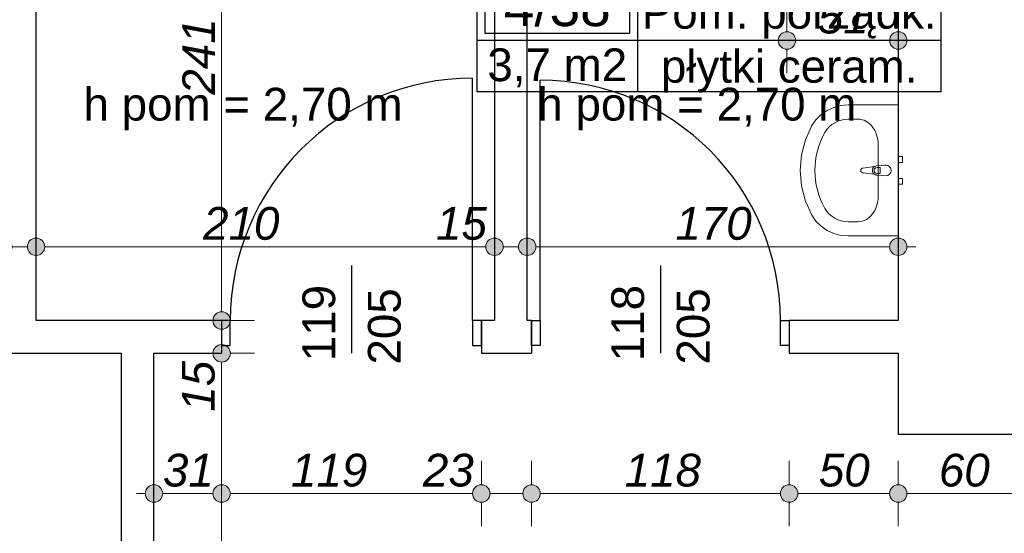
# Model space of a CAD drawing. Header units: millimetres. Extents: x -170998 to -45998, y 10557 to 52557.
# Tile 10 of 92: x -130023 to -125512, y 18225 to 20577. Entities that reach past the tile are written whole.
import ezdxf
from ezdxf.enums import TextEntityAlignment as Align

# ---------------------------------------------------------------- set-up
doc = ezdxf.new("R2010")
doc.units = ezdxf.units.MM
doc.header["$MEASUREMENT"] = 0
for name, color, linetype in [('Drzwi', 7, 'Continuous'), ('Obiekt', 7, 'Continuous'), ('Strefa', 7, 'Continuous'), ('Tekst', 7, 'Continuous'), ('Wymiary', 7, 'Continuous'), ('Ściana', 7, 'Continuous')]:
    doc.layers.add(name, color=color, linetype=linetype)
doc.styles.add('Arial', font='txt')
doc.styles.add('Times new roman', font='txt')
doc.dimstyles.new('GENERATED_STYLE__1', dxfattribs={"dimtxt": 150, "dimasz": 152, "dimexe": 0.18, "dimexo": 0, "dimgap": 0.09, "dimtad": 1, "dimtih": 1, "dimtoh": 1, "dimlfac": 0.1, "dimzin": 0, "dimdsep": 46, "dimtxsty": 'Arial', "dimblk": 'ARROWHEAD_11', "dimblk1": 'ARROWHEAD_11', "dimblk2": 'ARROWHEAD_11', "dimcen": 0.09, "dimclrd": 114, "dimclre": 114, "dimclrt": 114, "dimazin": 0, "dimtfac": 1, "dimtdec": 4, "dimtmove": 0, "dimatfit": 3, "dimfxl": 1, "dimtolj": 1, "dimtzin": 0, "dimarcsym": 0})
doc.dimstyles.new('GENERATED_STYLE__2', dxfattribs={"dimtxt": 150, "dimasz": 152, "dimexe": 0.18, "dimexo": 0, "dimgap": 0.09, "dimtad": 1, "dimlfac": 0.1, "dimzin": 0, "dimdsep": 46, "dimtxsty": 'Arial', "dimblk": 'ARROWHEAD_11', "dimblk1": 'ARROWHEAD_11', "dimblk2": 'ARROWHEAD_11', "dimcen": 0.09, "dimclrd": 114, "dimclre": 114, "dimclrt": 114, "dimazin": 0, "dimtfac": 1, "dimtdec": 4, "dimtmove": 0, "dimatfit": 3, "dimfxl": 1, "dimtolj": 1, "dimtzin": 0, "dimarcsym": 0})
doc.dimstyles.new('GENERATED_STYLE__3', dxfattribs={"dimtxt": 150, "dimasz": 152, "dimexe": 0.18, "dimexo": 0, "dimgap": 0.09, "dimtad": 1, "dimlfac": 0.1, "dimzin": 0, "dimdsep": 46, "dimtxsty": 'Arial', "dimblk": 'ARROWHEAD_11', "dimblk1": 'ARROWHEAD_11', "dimblk2": 'ARROWHEAD_11', "dimcen": 0.09, "dimclrd": 114, "dimclre": 114, "dimclrt": 114, "dimazin": 0, "dimtfac": 1, "dimtdec": 4, "dimtmove": 2, "dimatfit": 3, "dimfxl": 1, "dimtolj": 1, "dimtzin": 0, "dimarcsym": 0})

# ---------------------------------------------------------------- blocks, each defined once
blk = doc.blocks.new('Pom. porządk._4_38_38', base_point=(-127193.2, 20482.5))
at = {"layer": 'Strefa'}
for p, q in [((-127927.2, 20765.4), (-125802.2, 20765.4)), ((-127927.2, 20246.8), (-127927.2, 20765.4)), ((-127193.2, 20765.4), (-127193.2, 20246.8)), ((-125802.2, 20765.4), (-125802.2, 20246.8)), ((-127890.5, 20739.4), (-127229.9, 20739.4)), ((-127890.5, 20513.1), (-127890.5, 20739.4)), ((-127229.9, 20739.4), (-127229.9, 20513.1)), ((-127927.2, 20482.5), (-125802.2, 20482.5)), ((-127229.9, 20513.1), (-127890.5, 20513.1)), ((-125802.2, 20246.8), (-127927.2, 20246.8))]:
    blk.add_line(p, q, dxfattribs=at)
at = {"layer": 'Strefa', "style": 'Arial'}
for tag, height, p in [('ROOM_NUMBER', 180, (-127560.2, 20637.4)), ('ROOM_NAME', 150, (-126497.7, 20610.9)), ('ROOM_CALC_AREA', 150, (-127560.2, 20370.4)), ('floor_f', 150, (-126497.7, 20363.4))]:
    blk.add_attdef(tag, text='', height=height, dxfattribs=at).set_placement(p, align=Align.MIDDLE_CENTER)
blk = doc.blocks.new('*D594')
at = {"layer": 'Wymiary', "linetype": 'Continuous', "lineweight": 13}
for points in [[(-129368, 18407.2), (-129371.1, 18422.5), (-129379.7, 18435.5), (-129392.7, 18444.1), (-129408, 18447.2), (-129423.3, 18444.1), (-129436.3, 18435.5), (-129445, 18422.5), (-129448, 18407.2), (-129445, 18391.9), (-129436.3, 18378.9), (-129423.3, 18370.2), (-129408, 18367.2), (-129392.7, 18370.2), (-129379.7, 18378.9), (-129371.1, 18391.9)], [(-129058, 18407.2), (-129061.1, 18422.5), (-129069.7, 18435.5), (-129082.7, 18444.1), (-129098, 18447.2), (-129113.3, 18444.1), (-129126.3, 18435.5), (-129135, 18422.5), (-129138, 18407.2), (-129135, 18391.9), (-129126.3, 18378.9), (-129113.3, 18370.2), (-129098, 18367.2), (-129082.7, 18370.2), (-129069.7, 18378.9), (-129061.1, 18391.9)]]:
    blk.add_hatch(color=114, dxfattribs=at).paths.add_polyline_path(points)
at = {"layer": 'Wymiary', "color": 114, "lineweight": 13}
for p, q in [((-129408, 18447.2), (-129408, 18557.2)), ((-129098, 18447.2), (-129098, 18557.2)), ((-129488, 18407.2), (-129448, 18407.2)), ((-129368, 18407.2), (-129138, 18407.2)), ((-129408, 18257.2), (-129408, 18367.2)), ((-129098, 18257.2), (-129098, 18367.2))]:
    blk.add_line(p, q, dxfattribs=at)
for centre in [(-129408, 18407.2), (-129098, 18407.2)]:
    blk.add_circle(centre, 40, dxfattribs=at)
at = {"layer": 'Wymiary', "color": 114, "lineweight": 13, "insert": (-129366.8, 18437.2), "char_height": 150, "attachment_point": 7, "style": 'Arial'}
blk.add_mtext('\\A1;{\\fArial|b0|i1|c238|p38;31}', dxfattribs=at)
blk = doc.blocks.new('ARROWHEAD_11')
at = {"color": 0, "linetype": 'Continuous', "lineweight": 0}
blk.add_line((0, 0), (-1, 0), dxfattribs=at)
at = {"color": 0, "linetype": 'Continuous', "lineweight": 0, "const_width": 0.25, "flags": 128}
blk.add_lwpolyline([(-0.125, 0, 1), (0.125, 0, 1)], format="xyb", close=True, dxfattribs=at)
blk = doc.blocks.new('*D595')
at = {"layer": 'Wymiary', "linetype": 'Continuous', "lineweight": 13}
for points in [[(-129058, 18407.2), (-129061.1, 18422.5), (-129069.7, 18435.5), (-129082.7, 18444.1), (-129098, 18447.2), (-129113.3, 18444.1), (-129126.3, 18435.5), (-129135, 18422.5), (-129138, 18407.2), (-129135, 18391.9), (-129126.3, 18378.9), (-129113.3, 18370.2), (-129098, 18367.2), (-129082.7, 18370.2), (-129069.7, 18378.9), (-129061.1, 18391.9)], [(-127868, 18407.2), (-127871.1, 18422.5), (-127879.7, 18435.5), (-127892.7, 18444.1), (-127908, 18447.2), (-127923.3, 18444.1), (-127936.3, 18435.5), (-127945, 18422.5), (-127948, 18407.2), (-127945, 18391.9), (-127936.3, 18378.9), (-127923.3, 18370.2), (-127908, 18367.2), (-127892.7, 18370.2), (-127879.7, 18378.9), (-127871.1, 18391.9)]]:
    blk.add_hatch(color=114, dxfattribs=at).paths.add_polyline_path(points)
at = {"layer": 'Wymiary', "color": 114, "lineweight": 13}
for p, q in [((-129098, 18447.2), (-129098, 18557.2)), ((-127908, 18447.2), (-127908, 18557.2)), ((-129058, 18407.2), (-127948, 18407.2)), ((-129098, 18257.2), (-129098, 18367.2)), ((-127908, 18257.2), (-127908, 18367.2))]:
    blk.add_line(p, q, dxfattribs=at)
for centre in [(-129098, 18407.2), (-127908, 18407.2)]:
    blk.add_circle(centre, 40, dxfattribs=at)
at = {"layer": 'Wymiary', "color": 114, "lineweight": 13, "char_height": 150, "attachment_point": 7, "style": 'Arial'}
for s, insert in [('\\A1;{\\fArial|b0|i1|c238|p38;119}', (-128780, 18437.2)), ('\\A1;{\\fArial|b0|i1|c238|p38;23}', (-128175.7, 18437.2))]:
    blk.add_mtext(s, dxfattribs=dict(at, insert=insert))
blk = doc.blocks.new('*D596')
at = {"layer": 'Wymiary', "linetype": 'Continuous', "lineweight": 13}
for points in [[(-127868, 18407.2), (-127871.1, 18422.5), (-127879.7, 18435.5), (-127892.7, 18444.1), (-127908, 18447.2), (-127923.3, 18444.1), (-127936.3, 18435.5), (-127945, 18422.5), (-127948, 18407.2), (-127945, 18391.9), (-127936.3, 18378.9), (-127923.3, 18370.2), (-127908, 18367.2), (-127892.7, 18370.2), (-127879.7, 18378.9), (-127871.1, 18391.9)], [(-127638, 18407.2), (-127641.1, 18422.5), (-127649.7, 18435.5), (-127662.7, 18444.1), (-127678, 18447.2), (-127693.3, 18444.1), (-127706.3, 18435.5), (-127715, 18422.5), (-127718, 18407.2), (-127715, 18391.9), (-127706.3, 18378.9), (-127693.3, 18370.2), (-127678, 18367.2), (-127662.7, 18370.2), (-127649.7, 18378.9), (-127641.1, 18391.9)]]:
    blk.add_hatch(color=114, dxfattribs=at).paths.add_polyline_path(points)
at = {"layer": 'Wymiary', "color": 114, "lineweight": 13}
for p, q in [((-127908, 18447.2), (-127908, 18557.2)), ((-127678, 18447.2), (-127678, 18557.2)), ((-127868, 18407.2), (-127718, 18407.2)), ((-127908, 18257.2), (-127908, 18367.2)), ((-127678, 18257.2), (-127678, 18367.2))]:
    blk.add_line(p, q, dxfattribs=at)
for centre in [(-127908, 18407.2), (-127678, 18407.2)]:
    blk.add_circle(centre, 40, dxfattribs=at)
blk = doc.blocks.new('*D597')
at = {"layer": 'Wymiary', "linetype": 'Continuous', "lineweight": 13}
for points in [[(-127638, 18407.2), (-127641.1, 18422.5), (-127649.7, 18435.5), (-127662.7, 18444.1), (-127678, 18447.2), (-127693.3, 18444.1), (-127706.3, 18435.5), (-127715, 18422.5), (-127718, 18407.2), (-127715, 18391.9), (-127706.3, 18378.9), (-127693.3, 18370.2), (-127678, 18367.2), (-127662.7, 18370.2), (-127649.7, 18378.9), (-127641.1, 18391.9)], [(-126458, 18407.2), (-126461.1, 18422.5), (-126469.7, 18435.5), (-126482.7, 18444.1), (-126498, 18447.2), (-126513.3, 18444.1), (-126526.3, 18435.5), (-126535, 18422.5), (-126538, 18407.2), (-126535, 18391.9), (-126526.3, 18378.9), (-126513.3, 18370.2), (-126498, 18367.2), (-126482.7, 18370.2), (-126469.7, 18378.9), (-126461.1, 18391.9)]]:
    blk.add_hatch(color=114, dxfattribs=at).paths.add_polyline_path(points)
at = {"layer": 'Wymiary', "color": 114, "lineweight": 13}
for p, q in [((-127678, 18447.2), (-127678, 18557.2)), ((-126498, 18447.2), (-126498, 18557.2)), ((-127638, 18407.2), (-126538, 18407.2)), ((-127678, 18257.2), (-127678, 18367.2)), ((-126498, 18257.2), (-126498, 18367.2))]:
    blk.add_line(p, q, dxfattribs=at)
for centre in [(-127678, 18407.2), (-126498, 18407.2)]:
    blk.add_circle(centre, 40, dxfattribs=at)
at = {"layer": 'Wymiary', "color": 114, "lineweight": 13, "insert": (-127251.2, 18437.2), "char_height": 150, "attachment_point": 7, "style": 'Arial'}
blk.add_mtext('\\A1;{\\fArial|b0|i1|c238|p38;118}', dxfattribs=at)
blk = doc.blocks.new('*D598')
at = {"layer": 'Wymiary', "linetype": 'Continuous', "lineweight": 13}
for points in [[(-126458, 18407.2), (-126461.1, 18422.5), (-126469.7, 18435.5), (-126482.7, 18444.1), (-126498, 18447.2), (-126513.3, 18444.1), (-126526.3, 18435.5), (-126535, 18422.5), (-126538, 18407.2), (-126535, 18391.9), (-126526.3, 18378.9), (-126513.3, 18370.2), (-126498, 18367.2), (-126482.7, 18370.2), (-126469.7, 18378.9), (-126461.1, 18391.9)], [(-125958, 18407.2), (-125961.1, 18422.5), (-125969.7, 18435.5), (-125982.7, 18444.1), (-125998, 18447.2), (-126013.3, 18444.1), (-126026.3, 18435.5), (-126035, 18422.5), (-126038, 18407.2), (-126035, 18391.9), (-126026.3, 18378.9), (-126013.3, 18370.2), (-125998, 18367.2), (-125982.7, 18370.2), (-125969.7, 18378.9), (-125961.1, 18391.9)]]:
    blk.add_hatch(color=114, dxfattribs=at).paths.add_polyline_path(points)
at = {"layer": 'Wymiary', "color": 114, "lineweight": 13}
for p, q in [((-126498, 18447.2), (-126498, 18557.2)), ((-125998, 18447.2), (-125998, 18557.2)), ((-126458, 18407.2), (-126038, 18407.2)), ((-126498, 18257.2), (-126498, 18367.2)), ((-125998, 18257.2), (-125998, 18367.2))]:
    blk.add_line(p, q, dxfattribs=at)
for centre in [(-126498, 18407.2), (-125998, 18407.2)]:
    blk.add_circle(centre, 40, dxfattribs=at)
at = {"layer": 'Wymiary', "color": 114, "lineweight": 13, "insert": (-126361.8, 18437.2), "char_height": 150, "attachment_point": 7, "style": 'Arial'}
blk.add_mtext('\\A1;{\\fArial|b0|i1|c238|p38;50}', dxfattribs=at)
blk = doc.blocks.new('*D599')
at = {"layer": 'Wymiary', "linetype": 'Continuous', "lineweight": 13}
for points in [[(-125958, 18407.2), (-125961.1, 18422.5), (-125969.7, 18435.5), (-125982.7, 18444.1), (-125998, 18447.2), (-126013.3, 18444.1), (-126026.3, 18435.5), (-126035, 18422.5), (-126038, 18407.2), (-126035, 18391.9), (-126026.3, 18378.9), (-126013.3, 18370.2), (-125998, 18367.2), (-125982.7, 18370.2), (-125969.7, 18378.9), (-125961.1, 18391.9)], [(-125358, 18407.2), (-125361.1, 18422.5), (-125369.7, 18435.5), (-125382.7, 18444.1), (-125398, 18447.2), (-125413.3, 18444.1), (-125426.3, 18435.5), (-125435, 18422.5), (-125438, 18407.2), (-125435, 18391.9), (-125426.3, 18378.9), (-125413.3, 18370.2), (-125398, 18367.2), (-125382.7, 18370.2), (-125369.7, 18378.9), (-125361.1, 18391.9)]]:
    blk.add_hatch(color=114, dxfattribs=at).paths.add_polyline_path(points)
at = {"layer": 'Wymiary', "color": 114, "lineweight": 13}
for p, q in [((-125998, 18447.2), (-125998, 18557.2)), ((-125398, 18447.2), (-125398, 18557.2)), ((-125958, 18407.2), (-125438, 18407.2)), ((-125998, 18257.2), (-125998, 18367.2)), ((-125398, 18257.2), (-125398, 18367.2))]:
    blk.add_line(p, q, dxfattribs=at)
for centre in [(-125998, 18407.2), (-125398, 18407.2)]:
    blk.add_circle(centre, 40, dxfattribs=at)
at = {"layer": 'Wymiary', "color": 114, "lineweight": 13, "insert": (-125811.8, 18437.2), "char_height": 150, "attachment_point": 7, "style": 'Arial'}
blk.add_mtext('\\A1;{\\fArial|b0|i1|c238|p38;60}', dxfattribs=at)
blk = doc.blocks.new('*D603')
at = {"layer": 'Wymiary', "linetype": 'Continuous', "lineweight": 13}
for points in [[(-129058, 19049.3), (-129061.1, 19064.6), (-129069.7, 19077.6), (-129082.7, 19086.3), (-129098, 19089.3), (-129113.3, 19086.3), (-129126.3, 19077.6), (-129135, 19064.6), (-129138, 19049.3), (-129135, 19034), (-129126.3, 19021), (-129113.3, 19012.4), (-129098, 19009.3), (-129082.7, 19012.4), (-129069.7, 19021), (-129061.1, 19034)], [(-129058, 16399.3), (-129061.1, 16414.6), (-129069.7, 16427.6), (-129082.7, 16436.3), (-129098, 16439.3), (-129113.3, 16436.3), (-129126.3, 16427.6), (-129135, 16414.6), (-129138, 16399.3), (-129135, 16384), (-129126.3, 16371), (-129113.3, 16362.4), (-129098, 16359.3), (-129082.7, 16362.4), (-129069.7, 16371), (-129061.1, 16384)]]:
    blk.add_hatch(color=114, dxfattribs=at).paths.add_polyline_path(points)
at = {"layer": 'Wymiary', "color": 114, "lineweight": 13}
for p, q in [((-129138, 19049.3), (-129248, 19049.3)), ((-128948, 19049.3), (-129058, 19049.3)), ((-129098, 16439.3), (-129098, 19009.3)), ((-129138, 16399.3), (-129248, 16399.3)), ((-128948, 16399.3), (-129058, 16399.3)), ((-129098, 16319.3), (-129098, 16359.3))]:
    blk.add_line(p, q, dxfattribs=at)
for centre in [(-129098, 19049.3), (-129098, 16399.3)]:
    blk.add_circle(centre, 40, dxfattribs=at)
at = {"layer": 'Wymiary', "color": 114, "lineweight": 13, "char_height": 150, "attachment_point": 7, "rotation": 90, "style": 'Arial'}
for s, insert in [('\\A1;{\\fArial|b0|i1|c238|p38;15}', (-129128, 18781.7)), ('\\A1;{\\fArial|b0|i1|c238|p38;265}', (-129128, 17439.7))]:
    blk.add_mtext(s, dxfattribs=dict(at, insert=insert))
blk = doc.blocks.new('*D604')
at = {"layer": 'Wymiary', "linetype": 'Continuous', "lineweight": 13}
for points in [[(-129058, 19199.3), (-129061.1, 19214.6), (-129069.7, 19227.6), (-129082.7, 19236.3), (-129098, 19239.3), (-129113.3, 19236.3), (-129126.3, 19227.6), (-129135, 19214.6), (-129138, 19199.3), (-129135, 19184), (-129126.3, 19171), (-129113.3, 19162.4), (-129098, 19159.3), (-129082.7, 19162.4), (-129069.7, 19171), (-129061.1, 19184)], [(-129058, 19049.3), (-129061.1, 19064.6), (-129069.7, 19077.6), (-129082.7, 19086.3), (-129098, 19089.3), (-129113.3, 19086.3), (-129126.3, 19077.6), (-129135, 19064.6), (-129138, 19049.3), (-129135, 19034), (-129126.3, 19021), (-129113.3, 19012.4), (-129098, 19009.3), (-129082.7, 19012.4), (-129069.7, 19021), (-129061.1, 19034)]]:
    blk.add_hatch(color=114, dxfattribs=at).paths.add_polyline_path(points)
at = {"layer": 'Wymiary', "color": 114, "lineweight": 13}
for p, q in [((-129138, 19199.3), (-129248, 19199.3)), ((-128948, 19199.3), (-129058, 19199.3)), ((-129098, 19089.3), (-129098, 19159.3)), ((-129138, 19049.3), (-129248, 19049.3)), ((-128948, 19049.3), (-129058, 19049.3))]:
    blk.add_line(p, q, dxfattribs=at)
for centre in [(-129098, 19199.3), (-129098, 19049.3)]:
    blk.add_circle(centre, 40, dxfattribs=at)
blk = doc.blocks.new('*D605')
at = {"layer": 'Wymiary', "linetype": 'Continuous', "lineweight": 13}
for points in [[(-129058, 21609.3), (-129061.1, 21624.6), (-129069.7, 21637.6), (-129082.7, 21646.3), (-129098, 21649.3), (-129113.3, 21646.3), (-129126.3, 21637.6), (-129135, 21624.6), (-129138, 21609.3), (-129135, 21594), (-129126.3, 21581), (-129113.3, 21572.4), (-129098, 21569.3), (-129082.7, 21572.4), (-129069.7, 21581), (-129061.1, 21594)], [(-129058, 19199.3), (-129061.1, 19214.6), (-129069.7, 19227.6), (-129082.7, 19236.3), (-129098, 19239.3), (-129113.3, 19236.3), (-129126.3, 19227.6), (-129135, 19214.6), (-129138, 19199.3), (-129135, 19184), (-129126.3, 19171), (-129113.3, 19162.4), (-129098, 19159.3), (-129082.7, 19162.4), (-129069.7, 19171), (-129061.1, 19184)]]:
    blk.add_hatch(color=114, dxfattribs=at).paths.add_polyline_path(points)
at = {"layer": 'Wymiary', "color": 114, "lineweight": 13}
for p, q in [((-129098, 21649.3), (-129098, 21689.3)), ((-129138, 21609.3), (-129248, 21609.3)), ((-128948, 21609.3), (-129058, 21609.3)), ((-129098, 19239.3), (-129098, 21569.3)), ((-129138, 19199.3), (-129248, 19199.3)), ((-128948, 19199.3), (-129058, 19199.3))]:
    blk.add_line(p, q, dxfattribs=at)
for centre in [(-129098, 21609.3), (-129098, 19199.3)]:
    blk.add_circle(centre, 40, dxfattribs=at)
at = {"layer": 'Wymiary', "color": 114, "lineweight": 13, "insert": (-129128, 20233.6), "char_height": 150, "attachment_point": 7, "rotation": 90, "style": 'Arial'}
blk.add_mtext('\\A1;{\\fArial|b0|i1|c238|p38;241}', dxfattribs=at)
blk = doc.blocks.new('*D606')
at = {"layer": 'Wymiary', "linetype": 'Continuous', "lineweight": 13}
for points in [[(-126468, 20481.8), (-126471.1, 20497.1), (-126479.7, 20510.1), (-126492.7, 20518.8), (-126508, 20521.8), (-126523.3, 20518.8), (-126536.3, 20510.1), (-126545, 20497.1), (-126548, 20481.8), (-126545, 20466.5), (-126536.3, 20453.5), (-126523.3, 20444.8), (-126508, 20441.8), (-126492.7, 20444.8), (-126479.7, 20453.5), (-126471.1, 20466.5)], [(-125958, 20481.8), (-125961.1, 20497.1), (-125969.7, 20510.1), (-125982.7, 20518.8), (-125998, 20521.8), (-126013.3, 20518.8), (-126026.3, 20510.1), (-126035, 20497.1), (-126038, 20481.8), (-126035, 20466.5), (-126026.3, 20453.5), (-126013.3, 20444.8), (-125998, 20441.8), (-125982.7, 20444.8), (-125969.7, 20453.5), (-125961.1, 20466.5)]]:
    blk.add_hatch(color=114, dxfattribs=at).paths.add_polyline_path(points)
at = {"layer": 'Wymiary', "color": 114, "lineweight": 13}
for p, q in [((-126508, 20521.8), (-126508, 20631.8)), ((-125998, 20521.8), (-125998, 20631.8)), ((-126588, 20481.8), (-126548, 20481.8)), ((-126468, 20481.8), (-126038, 20481.8)), ((-125958, 20481.8), (-125918, 20481.8)), ((-126508, 20331.8), (-126508, 20441.8)), ((-125998, 20331.8), (-125998, 20441.8))]:
    blk.add_line(p, q, dxfattribs=at)
for centre in [(-126508, 20481.8), (-125998, 20481.8)]:
    blk.add_circle(centre, 40, dxfattribs=at)
at = {"layer": 'Wymiary', "color": 114, "lineweight": 13, "insert": (-126366.8, 20511.8), "char_height": 150, "attachment_point": 7, "style": 'Arial'}
blk.add_mtext('\\A1;{\\fArial|b0|i1|c238|p38;51}', dxfattribs=at)
blk = doc.blocks.new('*D608')
at = {"layer": 'Wymiary', "linetype": 'Continuous', "lineweight": 13}
for points in [[(-130058, 19537.1), (-130061.1, 19552.4), (-130069.7, 19565.4), (-130082.7, 19574.1), (-130098, 19577.1), (-130113.3, 19574.1), (-130126.3, 19565.4), (-130135, 19552.4), (-130138, 19537.1), (-130135, 19521.8), (-130126.3, 19508.8), (-130113.3, 19500.2), (-130098, 19497.1), (-130082.7, 19500.2), (-130069.7, 19508.8), (-130061.1, 19521.8)], [(-129908, 19537.1), (-129911.1, 19552.4), (-129919.7, 19565.4), (-129932.7, 19574.1), (-129948, 19577.1), (-129963.3, 19574.1), (-129976.3, 19565.4), (-129985, 19552.4), (-129988, 19537.1), (-129985, 19521.8), (-129976.3, 19508.8), (-129963.3, 19500.2), (-129948, 19497.1), (-129932.7, 19500.2), (-129919.7, 19508.8), (-129911.1, 19521.8)]]:
    blk.add_hatch(color=114, dxfattribs=at).paths.add_polyline_path(points)
at = {"layer": 'Wymiary', "color": 114, "lineweight": 13}
for p, q in [((-130098, 19577.1), (-130098, 19687.1)), ((-129948, 19577.1), (-129948, 19687.1)), ((-130058, 19537.1), (-129988, 19537.1)), ((-130098, 19387.1), (-130098, 19497.1)), ((-129948, 19387.1), (-129948, 19497.1))]:
    blk.add_line(p, q, dxfattribs=at)
for centre in [(-130098, 19537.1), (-129948, 19537.1)]:
    blk.add_circle(centre, 40, dxfattribs=at)
blk = doc.blocks.new('*D609')
at = {"layer": 'Wymiary', "linetype": 'Continuous', "lineweight": 13}
for points in [[(-129908, 19537.1), (-129911.1, 19552.4), (-129919.7, 19565.4), (-129932.7, 19574.1), (-129948, 19577.1), (-129963.3, 19574.1), (-129976.3, 19565.4), (-129985, 19552.4), (-129988, 19537.1), (-129985, 19521.8), (-129976.3, 19508.8), (-129963.3, 19500.2), (-129948, 19497.1), (-129932.7, 19500.2), (-129919.7, 19508.8), (-129911.1, 19521.8)], [(-127808, 19537.1), (-127811.1, 19552.4), (-127819.7, 19565.4), (-127832.7, 19574.1), (-127848, 19577.1), (-127863.3, 19574.1), (-127876.3, 19565.4), (-127885, 19552.4), (-127888, 19537.1), (-127885, 19521.8), (-127876.3, 19508.8), (-127863.3, 19500.2), (-127848, 19497.1), (-127832.7, 19500.2), (-127819.7, 19508.8), (-127811.1, 19521.8)]]:
    blk.add_hatch(color=114, dxfattribs=at).paths.add_polyline_path(points)
at = {"layer": 'Wymiary', "color": 114, "lineweight": 13}
for p, q in [((-129948, 19577.1), (-129948, 19687.1)), ((-127848, 19577.1), (-127848, 19687.1)), ((-129908, 19537.1), (-127888, 19537.1)), ((-129948, 19387.1), (-129948, 19497.1)), ((-127848, 19387.1), (-127848, 19497.1))]:
    blk.add_line(p, q, dxfattribs=at)
for centre in [(-129948, 19537.1), (-127848, 19537.1)]:
    blk.add_circle(centre, 40, dxfattribs=at)
at = {"layer": 'Wymiary', "color": 114, "lineweight": 13, "char_height": 150, "attachment_point": 7, "style": 'Arial'}
for s, insert in [('\\A1;{\\fArial|b0|i1|c238|p38;210}', (-129182.6, 19567.1)), ('\\A1;{\\fArial|b0|i1|c238|p38;15}', (-128115.7, 19567.1))]:
    blk.add_mtext(s, dxfattribs=dict(at, insert=insert))
blk = doc.blocks.new('*D610')
at = {"layer": 'Wymiary', "linetype": 'Continuous', "lineweight": 13}
for points in [[(-127808, 19537.1), (-127811.1, 19552.4), (-127819.7, 19565.4), (-127832.7, 19574.1), (-127848, 19577.1), (-127863.3, 19574.1), (-127876.3, 19565.4), (-127885, 19552.4), (-127888, 19537.1), (-127885, 19521.8), (-127876.3, 19508.8), (-127863.3, 19500.2), (-127848, 19497.1), (-127832.7, 19500.2), (-127819.7, 19508.8), (-127811.1, 19521.8)], [(-127658, 19537.1), (-127661.1, 19552.4), (-127669.7, 19565.4), (-127682.7, 19574.1), (-127698, 19577.1), (-127713.3, 19574.1), (-127726.3, 19565.4), (-127735, 19552.4), (-127738, 19537.1), (-127735, 19521.8), (-127726.3, 19508.8), (-127713.3, 19500.2), (-127698, 19497.1), (-127682.7, 19500.2), (-127669.7, 19508.8), (-127661.1, 19521.8)]]:
    blk.add_hatch(color=114, dxfattribs=at).paths.add_polyline_path(points)
at = {"layer": 'Wymiary', "color": 114, "lineweight": 13}
for p, q in [((-127848, 19577.1), (-127848, 19687.1)), ((-127698, 19577.1), (-127698, 19687.1)), ((-127808, 19537.1), (-127738, 19537.1)), ((-127848, 19387.1), (-127848, 19497.1)), ((-127698, 19387.1), (-127698, 19497.1))]:
    blk.add_line(p, q, dxfattribs=at)
for centre in [(-127848, 19537.1), (-127698, 19537.1)]:
    blk.add_circle(centre, 40, dxfattribs=at)
blk = doc.blocks.new('*D611')
at = {"layer": 'Wymiary', "linetype": 'Continuous', "lineweight": 13}
for points in [[(-127658, 19537.1), (-127661.1, 19552.4), (-127669.7, 19565.4), (-127682.7, 19574.1), (-127698, 19577.1), (-127713.3, 19574.1), (-127726.3, 19565.4), (-127735, 19552.4), (-127738, 19537.1), (-127735, 19521.8), (-127726.3, 19508.8), (-127713.3, 19500.2), (-127698, 19497.1), (-127682.7, 19500.2), (-127669.7, 19508.8), (-127661.1, 19521.8)], [(-125958, 19537.1), (-125961.1, 19552.4), (-125969.7, 19565.4), (-125982.7, 19574.1), (-125998, 19577.1), (-126013.3, 19574.1), (-126026.3, 19565.4), (-126035, 19552.4), (-126038, 19537.1), (-126035, 19521.8), (-126026.3, 19508.8), (-126013.3, 19500.2), (-125998, 19497.1), (-125982.7, 19500.2), (-125969.7, 19508.8), (-125961.1, 19521.8)]]:
    blk.add_hatch(color=114, dxfattribs=at).paths.add_polyline_path(points)
at = {"layer": 'Wymiary', "color": 114, "lineweight": 13}
for p, q in [((-127698, 19577.1), (-127698, 19687.1)), ((-125998, 19577.1), (-125998, 19687.1)), ((-127658, 19537.1), (-126038, 19537.1)), ((-125958, 19537.1), (-125918, 19537.1)), ((-127698, 19387.1), (-127698, 19497.1)), ((-125998, 19387.1), (-125998, 19497.1))]:
    blk.add_line(p, q, dxfattribs=at)
for centre in [(-127698, 19537.1), (-125998, 19537.1)]:
    blk.add_circle(centre, 40, dxfattribs=at)
at = {"layer": 'Wymiary', "color": 114, "lineweight": 13, "insert": (-127018.8, 19567.1), "char_height": 150, "attachment_point": 7, "style": 'Arial'}
blk.add_mtext('\\A1;{\\fArial|b0|i1|c238|p38;170}', dxfattribs=at)
blk = doc.blocks.new('*D617')
at = {"layer": 'Wymiary', "linetype": 'Continuous', "lineweight": 13}
for points in [[(-130362.2, 19049.3), (-130365.2, 19064.6), (-130373.9, 19077.6), (-130386.9, 19086.3), (-130402.2, 19089.3), (-130417.5, 19086.3), (-130430.5, 19077.6), (-130439.1, 19064.6), (-130442.2, 19049.3), (-130439.1, 19034), (-130430.5, 19021), (-130417.5, 19012.4), (-130402.2, 19009.3), (-130386.9, 19012.4), (-130373.9, 19021), (-130365.2, 19034)], [(-130362.2, 16399.3), (-130365.2, 16414.6), (-130373.9, 16427.6), (-130386.9, 16436.3), (-130402.2, 16439.3), (-130417.5, 16436.3), (-130430.5, 16427.6), (-130439.1, 16414.6), (-130442.2, 16399.3), (-130439.1, 16384), (-130430.5, 16371), (-130417.5, 16362.4), (-130402.2, 16359.3), (-130386.9, 16362.4), (-130373.9, 16371), (-130365.2, 16384)]]:
    blk.add_hatch(color=114, dxfattribs=at).paths.add_polyline_path(points)
at = {"layer": 'Wymiary', "color": 114, "lineweight": 13}
for p, q in [((-130442.2, 19049.3), (-130552.2, 19049.3)), ((-130252.2, 19049.3), (-130362.2, 19049.3)), ((-130402.2, 16439.3), (-130402.2, 19009.3)), ((-130442.2, 16399.3), (-130552.2, 16399.3)), ((-130252.2, 16399.3), (-130362.2, 16399.3)), ((-130402.2, 16319.3), (-130402.2, 16359.3))]:
    blk.add_line(p, q, dxfattribs=at)
for centre in [(-130402.2, 19049.3), (-130402.2, 16399.3)]:
    blk.add_circle(centre, 40, dxfattribs=at)
at = {"layer": 'Wymiary', "color": 114, "lineweight": 13, "insert": (-130432.2, 17323.2), "char_height": 150, "attachment_point": 7, "rotation": 90, "style": 'Arial'}
blk.add_mtext('\\A1;{\\fArial|b0|i1|c238|p38;265}', dxfattribs=at)
blk = doc.blocks.new('*D717')
at = {"layer": 'Wymiary', "linetype": 'Continuous', "lineweight": 13}
for points in [[(-140218, 15152.7), (-140221.1, 15168.1), (-140229.7, 15181), (-140242.7, 15189.7), (-140258, 15192.7), (-140273.3, 15189.7), (-140286.3, 15181), (-140295, 15168.1), (-140298, 15152.7), (-140295, 15137.4), (-140286.3, 15124.5), (-140273.3, 15115.8), (-140258, 15112.7), (-140242.7, 15115.8), (-140229.7, 15124.5), (-140221.1, 15137.4)], [(-67518, 15152.7), (-67521, 15168.1), (-67529.7, 15181), (-67542.7, 15189.7), (-67558, 15192.7), (-67573.3, 15189.7), (-67586.3, 15181), (-67594.9, 15168.1), (-67598, 15152.7), (-67594.9, 15137.4), (-67586.3, 15124.5), (-67573.3, 15115.8), (-67558, 15112.7), (-67542.7, 15115.8), (-67529.7, 15124.5), (-67521, 15137.4)]]:
    blk.add_hatch(color=114, dxfattribs=at).paths.add_polyline_path(points)
at = {"layer": 'Wymiary', "color": 114, "lineweight": 13}
for p, q in [((-140258, 15192.7), (-140258, 15302.7)), ((-67558, 15192.7), (-67558, 15302.7)), ((-140338, 15152.7), (-140298, 15152.7)), ((-140258, 15002.7), (-140258, 15112.7)), ((-140218, 15152.7), (-67598, 15152.7)), ((-67558, 15002.7), (-67558, 15112.7)), ((-67518, 15152.7), (-67478, 15152.7))]:
    blk.add_line(p, q, dxfattribs=at)
for centre in [(-140258, 15152.7), (-67558, 15152.7)]:
    blk.add_circle(centre, 40, dxfattribs=at)
at = {"layer": 'Wymiary', "color": 114, "lineweight": 13, "insert": (-104307.1, 15182.7), "char_height": 150, "attachment_point": 7, "style": 'Arial'}
blk.add_mtext('\\A1;{\\fArial|b0|i1|c238|p38;7\xa0270,01}', dxfattribs=at)

msp = doc.modelspace()

# ---------------------------------------------------------------- linework, layer by layer
at = {"layer": 'Drzwi'}
for p, q in [((-127948.019, 19199.32), (-127948.019, 20309.32)), ((-127638.019, 19199.32), (-127638.019, 20299.32)), ((-129058.019, 19199.32), (-129098.019, 19199.32)), ((-129098.019, 19199.32), (-129098.019, 19084.32)), ((-129098.019, 19199.32), (-129098.019, 19084.32)), ((-129058.019, 19084.32), (-129058.019, 19199.32)), ((-127908.019, 19199.32), (-127948.019, 19199.32)), ((-127948.019, 19199.32), (-127948.019, 19084.32)), ((-127908.019, 19084.32), (-127908.019, 19199.32)), ((-127908.019, 19199.32), (-127908.019, 19084.32)), ((-127678.019, 19199.32), (-127638.019, 19199.32)), ((-127678.019, 19084.32), (-127678.019, 19199.32)), ((-127678.019, 19199.32), (-127678.019, 19084.32)), ((-127638.019, 19199.32), (-127638.019, 19084.32)), ((-126538.019, 19084.32), (-126538.019, 19199.32)), ((-126538.019, 19199.32), (-126498.019, 19199.32)), ((-126498.019, 19199.32), (-126498.019, 19084.32)), ((-126498.019, 19199.32), (-126498.019, 19084.32)), ((-129098.019, 19084.32), (-129058.019, 19084.32)), ((-127948.019, 19084.32), (-127908.019, 19084.32)), ((-127638.019, 19084.32), (-127678.019, 19084.32)), ((-126498.019, 19084.32), (-126538.019, 19084.32))]:
    msp.add_line(p, q, dxfattribs=at)
for centre, radius, start, end in [((-127948.019, 19199.32), 1110, 90, 180), ((-127638.019, 19199.32), 1100, 0, 90)]:
    msp.add_arc(centre, radius, start, end, dxfattribs=at)
at = {"layer": 'Obiekt', "color": 8, "lineweight": 5}
for p, q in [((-126293.476, 20175.009), (-126323.999, 20160.994)), ((-126260.832, 20183.601), (-126293.476, 20175.009)), ((-126227.11, 20186.495), (-126260.832, 20183.601)), ((-125998.019, 20186.495), (-126227.11, 20186.495)), ((-125998.019, 19586.495), (-125998.019, 20186.495)), ((-126374.879, 20118.648), (-126393.61, 20091.669)), ((-126351.426, 20142.005), (-126374.879, 20118.648)), ((-126323.999, 20160.994), (-126351.426, 20142.005)), ((-126181.291, 20121.278), (-126227.11, 20121.278)), ((-126393.61, 20091.669), (-126423.551, 20026.478)), ((-126423.551, 20026.478), (-126441.85, 19957.457)), ((-126090.337, 19767.669), (-126090.337, 20005.322)), ((-126441.85, 19957.457), (-126448.005, 19886.495)), ((-125998.019, 19949.995), (-125998.019, 19922.995)), ((-125978.019, 19949.995), (-125998.019, 19949.995)), ((-125978.019, 19922.995), (-125978.019, 19949.995)), ((-126106.803, 19904.225), (-126159.737, 19897.595)), ((-126055.337, 19911.495), (-126097.29, 19907.495)), ((-126095.118, 19900.095), (-126080.247, 19900.095)), ((-126080.247, 19900.095), (-126080.247, 19872.895)), ((-125998.019, 19922.995), (-125978.019, 19922.995)), ((-126448.005, 19886.495), (-126441.85, 19815.534)), ((-126159.737, 19875.395), (-126106.803, 19868.766)), ((-126097.29, 19865.495), (-126055.337, 19861.495)), ((-126080.247, 19872.895), (-126095.118, 19872.895)), ((-125998.019, 19849.995), (-125998.019, 19822.995)), ((-125978.019, 19849.995), (-125998.019, 19849.995)), ((-125978.019, 19822.995), (-125978.019, 19849.995)), ((-126441.85, 19815.534), (-126423.551, 19746.513)), ((-125998.019, 19822.995), (-125978.019, 19822.995)), ((-126423.551, 19746.513), (-126393.61, 19681.322)), ((-126393.61, 19681.322), (-126374.879, 19654.343)), ((-126374.879, 19654.343), (-126351.426, 19630.986)), ((-126351.426, 19630.986), (-126323.999, 19611.997)), ((-126181.291, 19651.713), (-126227.11, 19651.713)), ((-126323.999, 19611.997), (-126293.476, 19597.982)), ((-126293.476, 19597.982), (-126260.832, 19589.39)), ((-126260.832, 19589.39), (-126227.11, 19586.495)), ((-126227.11, 19586.495), (-125998.019, 19586.495))]:
    msp.add_line(p, q, dxfattribs=at)
at = {"layer": 'Obiekt'}
for p, q in [((-128503.019, 19450.699), (-128503.019, 19049.32)), ((-127088.019, 19450.699), (-127088.019, 19049.32))]:
    msp.add_line(p, q, dxfattribs=at)
at = {"layer": 'Obiekt', "color": 8, "lineweight": 5}
for centre, radius, start, end in [((-126158.347, 19886.495), 11.187, 97.138925, 262.861075), ((-126095.39, 19886.495), 21.086, 122.771025, 237.228975), ((-126095.118, 19886.495), 13.6, 90, 270), ((-126095.39, 19886.495), 21.086, 95.169607, 122.771025), ((-126055.337, 19886.495), 25, 270, 90), ((-126095.39, 19886.495), 21.086, 237.228975, 264.830393)]:
    msp.add_arc(centre, radius, start, end, dxfattribs=at)
for centre, major_axis, ratio, start_param, end_param in [((-126227.11, 20005.348), (121.2, 0), 0.95652174, 1.57079633, 2.64461782), ((-126181.291, 20005.191), (0, 116.066), 0.78364566, 4.71238898, 6.28318531), ((-125998.019, 19886.495), (381.818, 0), 0.95652174, 2.64461781, 3.63856749), ((-126181.291, 19767.8), (0, 116.066), 0.78364566, 3.14159265, 4.71238898), ((-126227.11, 19767.643), (121.2, 0), 0.95652174, 3.63856748, 4.71238898)]:
    msp.add_ellipse(centre, major_axis=major_axis, ratio=ratio, start_param=start_param, end_param=end_param, dxfattribs=at)
for p in [(-126106.803, 19904.225), (-126055.337, 19911.495), (-126159.737, 19875.395), (-126097.29, 19865.495)]:
    msp.add_point(p, dxfattribs=at)
at = {"layer": 'Ściana'}
for p, q in [((-129098.019, 19199.32), (-129098.019, 19084.32)), ((-127908.019, 19199.32), (-127908.019, 19084.32)), ((-127678.019, 19199.32), (-127678.019, 19084.32)), ((-126498.019, 19199.32), (-126498.019, 19084.32)), ((-129098.019, 19084.32), (-129098.019, 19049.32)), ((-127908.019, 19084.32), (-127908.019, 19049.32)), ((-127678.019, 19084.32), (-127678.019, 19049.32)), ((-126498.019, 19084.32), (-126498.019, 19049.32))]:
    msp.add_line(p, q, dxfattribs=at)
at = {"layer": 'Ściana', "flags": 128}
for points in [[(-129948.019, 19199.32), (-129948.019, 21609.32)], [(-127848.019, 21609.32), (-127848.019, 19199.32)], [(-127698.019, 19199.32), (-127698.019, 21609.32)], [(-125998.019, 20729.32), (-125998.019, 19199.32)], [(-129098.019, 19199.32), (-129948.019, 19199.32)], [(-127848.019, 19199.32), (-127908.019, 19199.32)], [(-127678.019, 19199.32), (-127698.019, 19199.32)], [(-125998.019, 19199.32), (-126498.019, 19199.32)], [(-130098.019, 19049.32), (-129558.019, 19049.32)], [(-129558.019, 19049.32), (-129558.019, 16399.32)], [(-129408.019, 19049.32), (-129098.019, 19049.32)], [(-129408.019, 16599.32), (-129408.019, 19049.32)], [(-127908.019, 19049.32), (-127678.019, 19049.32)], [(-126498.019, 19049.32), (-125998.019, 19049.32)], [(-125998.019, 19049.32), (-125998.019, 18679.32)], [(-125998.019, 18679.32), (-125398.019, 18679.32)]]:
    msp.add_lwpolyline(points, dxfattribs=at)

# ---------------------------------------------------------------- block references
at = {"layer": 'Strefa'}
ref = msp.add_blockref('Pom. porządk._4_38_38', (-127193.207, 20482.502), dxfattribs=at)
ref.add_attrib('ROOM_NAME', 'Pom. porządk.', dxfattribs={"color": 7, "height": 150, "style": 'Arial'}).set_placement((-126497.686, 20610.902), align=Align.MIDDLE_CENTER)
ref.add_attrib('ROOM_NUMBER', '4/38', dxfattribs={"color": 7, "height": 180, "style": 'Arial'}).set_placement((-127560.228, 20637.388), align=Align.MIDDLE_CENTER)
ref.add_attrib('ROOM_CALC_AREA', '3,7 m2', dxfattribs={"color": 7, "height": 150, "style": 'Arial'}).set_placement((-127560.228, 20370.448), align=Align.MIDDLE_CENTER)
ref.add_attrib('floor_f', 'płytki ceram.', dxfattribs={"color": 7, "height": 150, "style": 'Arial'}).set_placement((-126497.686, 20363.402), align=Align.MIDDLE_CENTER)

# ---------------------------------------------------------------- texts
at = {"layer": 'Obiekt', "char_height": 150, "attachment_point": 7, "rotation": 90, "style": 'Arial'}
for s, insert in [('\\A1;{\\fArial|b0|i0|c238|p38;119}', (-128575.55, 19012.746)), ('\\A1;{\\fArial|b0|i0|c238|p38;205}', (-128275.55, 18997.66)), ('\\A1;{\\fArial|b0|i0|c238|p38;118}', (-127160.55, 19012.746)), ('\\A1;{\\fArial|b0|i0|c238|p38;205}', (-126860.55, 18997.66))]:
    msp.add_mtext(s, dxfattribs=dict(at, insert=insert))
at = {"layer": 'Tekst', "char_height": 150, "attachment_point": 2, "style": 'Times new roman'}
for insert in [(-128999.724, 20265.035), (-126920.762, 20265.035)]:
    msp.add_mtext('\\A1;{\\fArial|b0|i0|c0|p38;h pom = 2,70 m}', dxfattribs=dict(at, insert=insert))

# ---------------------------------------------------------------- dimensions: what is measured, and where the dimension line sits
at = {"layer": 'Wymiary', "color": 114, "lineweight": 13}
for base, p1, p2, dimstyle, picture, middle in [((-129098.019, 21609.32), (-129948.019, 19199.32), (-129948.019, 21609.32), 'GENERATED_STYLE__2', '*D605', (-129203.019, 20404.32)), ((-129098.019, 19199.32), (-129408.019, 19049.32), (-129948.019, 19199.32), 'GENERATED_STYLE__2', '*D604', (-129203.019, 18895.491)), ((-130402.167, 19049.32), (-129558.019, 16399.32), (-130098.019, 19049.32), 'GENERATED_STYLE__3', '*D617', (-130507.167, 17493.975)), ((-129098.019, 19049.32), (-129118.019, 16399.32), (-129408.019, 19049.32), 'GENERATED_STYLE__2', '*D603', (-129203.019, 17610.491))]:
    dim = msp.add_linear_dim(base=base, p1=p1, p2=p2, angle=90, dimstyle=dimstyle, dxfattribs=at)
    dim.commit()
    dim.dimension.update_dxf_attribs({"geometry": picture, "text_midpoint": middle, "dimtype": 160, "text_rotation": 90})
for base, p1, p2, picture, middle in [((-67557.968, 15152.749), (-140258.019, 14639.32), (-67557.968, 20909.241), '*D717', (-103907.994, 15257.749)), ((-125998.019, 20481.804), (-126508.019, 20729.32), (-125998.019, 20729.32), '*D606', (-126253.019, 20586.804)), ((-129948.019, 19537.106), (-130098.019, 20504.32), (-129948.019, 20504.32), '*D608', (-130251.848, 19642.106)), ((-127848.019, 19537.106), (-129948.019, 20504.32), (-127848.019, 20504.32), '*D609', (-129011.848, 19642.106)), ((-127698.019, 19537.106), (-127848.019, 20504.32), (-127698.019, 20504.32), '*D610', (-128001.848, 19642.106)), ((-125998.019, 19537.106), (-127698.019, 20504.32), (-125998.019, 19199.32), '*D611', (-126848.019, 19642.106)), ((-125398.019, 18407.175), (-125998.019, 18679.32), (-125398.019, 19439.32), '*D599', (-125698.019, 18512.175)), ((-129098.019, 18407.175), (-129408.019, 19049.32), (-129098.019, 19049.32), '*D594', (-129253.019, 18512.175)), ((-127908.019, 18407.175), (-129098.019, 19049.32), (-127908.019, 19049.32), '*D595', (-128616.848, 18512.175)), ((-127678.019, 18407.175), (-127908.019, 19049.32), (-127678.019, 19049.32), '*D596', (-128061.848, 18512.175)), ((-126498.019, 18407.175), (-127678.019, 19049.32), (-126498.019, 19049.32), '*D597', (-127088.019, 18512.175)), ((-125998.019, 18407.175), (-126498.019, 19049.32), (-125998.019, 18679.32), '*D598', (-126248.019, 18512.175))]:
    dim = msp.add_linear_dim(base=base, p1=p1, p2=p2, dimstyle='GENERATED_STYLE__1', dxfattribs=at)
    dim.commit()
    dim.dimension.update_dxf_attribs({"geometry": picture, "text_midpoint": middle, "dimtype": 160})

doc.saveas('drawing.dxf')
